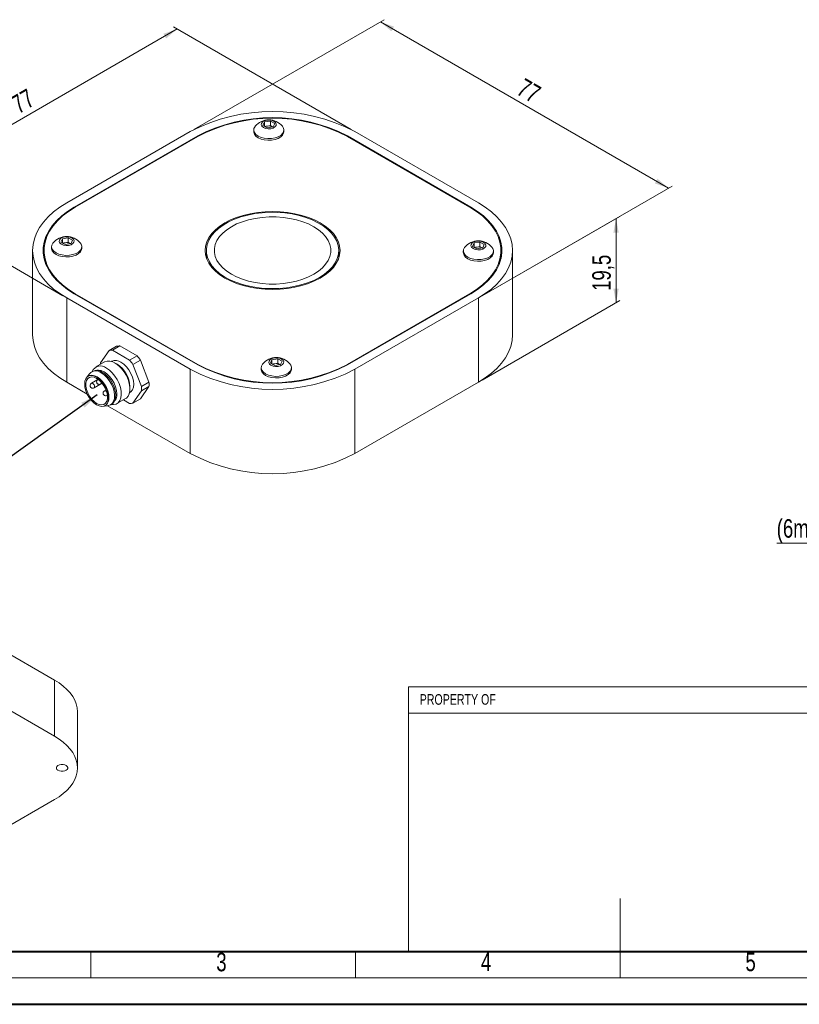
# Model space of a CAD drawing. Header units: millimetres. Extents: x 0 to 420, y 0 to 297.
# Tile 2 of 4: x 97 to 244, y 0 to 186. Entities that reach past the tile are written whole.
import ezdxf

# ---------------------------------------------------------------- set-up
doc = ezdxf.new("R2010")
doc.units = ezdxf.units.MM
doc.styles.add('SLDTEXTSTYLE0', font='TXT', dxfattribs={"width": 0.75})
doc.dimstyles.new('SLDDIMSTYLE0', dxfattribs={"dimtxt": 3.5, "dimasz": 3.302, "dimexe": 0, "dimexo": 0.0625, "dimgap": 0.875, "dimtad": 1, "dimdec": 1, "dimrnd": 1e-09, "dimzin": 12, "dimdsep": 46, "dimtxsty": 'SLDTEXTSTYLE0', "dimsah": 1, "dimcen": 0.09, "dimadec": 0, "dimazin": 3, "dimtfac": 1, "dimtdec": 1, "dimtofl": 0, "dimtmove": 0, "dimatfit": 3, "dimfxl": 1, "dimfrac": 2, "dimtolj": 1, "dimtzin": 12, "dimarcsym": 0})
doc.dimstyles.new('SLDDIMSTYLE1', dxfattribs={"dimtxt": 3.5, "dimasz": 3.302, "dimexe": 0, "dimexo": 0.0625, "dimgap": 0.875, "dimtad": 1, "dimrnd": 1e-09, "dimzin": 12, "dimdsep": 46, "dimtxsty": 'SLDTEXTSTYLE0', "dimsah": 1, "dimcen": 0.09, "dimadec": 0, "dimazin": 3, "dimtfac": 1, "dimtofl": 0, "dimtmove": 0, "dimatfit": 3, "dimfxl": 1, "dimfrac": 2, "dimtolj": 1, "dimtzin": 12, "dimarcsym": 0})
doc.dimstyles.new('SLDDIMSTYLE3', dxfattribs={"dimtxt": 0.18, "dimasz": 3.302, "dimexe": 0, "dimexo": 0.0625, "dimgap": 0, "dimtad": 0, "dimtih": 1, "dimtoh": 1, "dimdec": 0, "dimrnd": 1e-09, "dimzin": 0, "dimdsep": 46, "dimtxsty": 'Standard', "dimsah": 1, "dimcen": 0.09, "dimadec": 0, "dimazin": 0, "dimtfac": 3.302, "dimtdec": 0, "dimtofl": 0, "dimtmove": 0, "dimatfit": 3, "dimfxl": 1, "dimfrac": 2, "dimtolj": 1, "dimtzin": 0, "dimarcsym": 0})
doc.dimstyles.new('SLDDIMSTYLE4', dxfattribs={"dimtxt": 3.5, "dimasz": 3.302, "dimexe": 0, "dimexo": 0.0625, "dimgap": 0.875, "dimtad": 0, "dimtih": 1, "dimtoh": 1, "dimdec": 6, "dimrnd": 1e-09, "dimzin": 12, "dimdsep": 46, "dimtxsty": 'SLDTEXTSTYLE0', "dimblk1": 'NONE', "dimsah": 1, "dimcen": 0, "dimadec": 0, "dimazin": 3, "dimtfac": 1, "dimtmove": 0, "dimatfit": 3, "dimldrblk": 'NONE', "dimfxl": 1, "dimfrac": 2, "dimtolj": 1, "dimtzin": 12, "dimarcsym": 0})

# ---------------------------------------------------------------- blocks, each defined once
blk = doc.blocks.new('_D_3')
at = {"color": 7, "linetype": 'Continuous', "lineweight": 0}
for p, q in [((126.38, 184.47), (71.94, 153.04)), ((159.26, 165.49), (125.68, 184.88)), ((104.81, 134.06), (71.23, 153.45))]:
    blk.add_line(p, q, dxfattribs=at)
for points in [[(126.38, 184.47), (123.8, 183.56), (124.3, 182.68)], [(71.94, 153.04), (74.53, 153.95), (74.02, 154.83)]]:
    blk.add_solid(points, dxfattribs=at)
at = {"color": 7, "linetype": 'Continuous', "lineweight": 0, "insert": (94.67, 171.37), "char_height": 3.5, "attachment_point": 1, "rotation": 29.9973, "style": 'SLDTEXTSTYLE0'}
blk.add_mtext('77', dxfattribs=at)
blk = doc.blocks.new('_D_4')
at = {"color": 7, "linetype": 'Continuous', "lineweight": 0}
for p, q in [((129.56, 165.49), (165.48, 186.23)), ((164.78, 185.82), (219.22, 154.39)), ((184.01, 134.06), (219.93, 154.8))]:
    blk.add_line(p, q, dxfattribs=at)
for points in [[(164.78, 185.82), (166.86, 184.03), (167.36, 184.91)], [(219.22, 154.39), (217.14, 156.18), (216.63, 155.3)]]:
    blk.add_solid(points, dxfattribs=at)
at = {"color": 7, "linetype": 'Continuous', "lineweight": 0, "insert": (192.02, 175.3), "char_height": 3.5, "attachment_point": 1, "rotation": 330.0027, "style": 'SLDTEXTSTYLE0'}
blk.add_mtext('77', dxfattribs=at)
blk = doc.blocks.new('_D_5')
at = {"color": 7, "linetype": 'Continuous', "lineweight": 0}
for p, q in [((184.01, 134.06), (210.02, 149.07)), ((209.31, 132.74), (209.31, 148.67)), ((184.01, 118.14), (210.02, 133.15))]:
    blk.add_line(p, q, dxfattribs=at)
for points in [[(209.31, 148.67), (208.8, 145.97), (209.82, 145.97)], [(209.31, 132.74), (209.82, 135.44), (208.8, 135.44)]]:
    blk.add_solid(points, dxfattribs=at)
at = {"color": 7, "linetype": 'Continuous', "lineweight": 0, "insert": (204.8, 134.99), "char_height": 3.5, "attachment_point": 1, "rotation": 90, "style": 'SLDTEXTSTYLE0'}
blk.add_mtext('19,5', dxfattribs=at)
blk = doc.blocks.new('_D_10')
at = {"color": 7, "linetype": 'Continuous', "lineweight": 0}
for p, q in [((293.1, 110.69), (290.76, 108.36)), ((290.76, 108.36), (269.77, 87.36)), ((269.77, 87.36), (239.66, 87.36))]:
    blk.add_line(p, q, dxfattribs=at)
blk.add_solid([(290.76, 108.36), (288.07, 106.38), (288.79, 105.66)], dxfattribs=at)
at = {"color": 7, "linetype": 'Continuous', "lineweight": 0, "char_height": 3.5, "attachment_point": 1, "style": 'SLDTEXTSTYLE0'}
for s, insert in [('M4 (4x)', (245.7, 97.43)), ('(6mm deep)', (239.66, 91.87))]:
    blk.add_mtext(s, dxfattribs=dict(at, insert=insert))
blk = doc.blocks.new('_NONE')

msp = doc.modelspace()

# ---------------------------------------------------------------- linework, layer by layer
at = {"color": 7, "linetype": 'Continuous', "lineweight": 15}
for p, q in [((142.5897495, 166.258665), (142.8886095, 166.9025466)), ((143.4062459, 165.7873117), (142.5897495, 166.258665)), ((142.8886095, 166.9025466), (144.0039659, 167.0750748)), ((142.8886095, 166.086138), (142.8886095, 166.9025466)), ((142.9334155, 166.0602758), (143.4462874, 166.1396081)), ((144.5216023, 165.9598399), (143.4062459, 165.7873117)), ((143.4462874, 166.1396081), (144.0039659, 166.225872)), ((144.0039659, 167.0750748), (144.8204623, 166.6037215)), ((144.0039659, 166.225872), (144.0039659, 167.0750748)), ((144.0039659, 166.225872), (144.4122141, 165.9901953)), ((144.4723715, 165.9522251), (144.4122141, 165.9901953)), ((144.4122141, 165.9901953), (144.4768015, 165.9529098)), ((144.8204623, 166.6037215), (144.5216023, 165.9598399)), ((128.8558644, 165.0839013), (105.5213407, 151.6131675)), ((130.270078, 164.2674931), (106.9355543, 150.7967594)), ((130.2700791, 164.1654428), (107.1123312, 150.7967595)), ((140.8551051, 165.3941861), (140.8551051, 165.0839005)), ((146.5551067, 165.0839013), (146.5551067, 165.3941869)), ((181.7120954, 150.7967578), (158.5543474, 164.1654411)), ((181.888875, 150.7967608), (158.5543514, 164.2674946)), ((183.3030862, 151.6131675), (159.9685626, 165.0839013)), ((102.6713405, 143.3511681), (102.6713405, 143.0408825)), ((104.4059856, 144.2156473), (104.7048443, 144.8595281)), ((105.222482, 143.744294), (104.4059856, 144.2156473)), ((104.7048443, 144.8595281), (105.8201994, 145.0320556)), ((104.7048443, 144.0431195), (104.7048443, 144.8595281)), ((104.7496471, 144.0172554), (105.2625215, 144.0965892)), ((106.3378371, 143.9168215), (105.222482, 143.744294)), ((105.2625215, 144.0965892), (105.8201994, 144.1828528)), ((105.8201994, 145.0320556), (106.6366958, 144.5607022)), ((105.8201994, 144.1828528), (105.8201994, 145.0320556)), ((105.8201994, 144.1828528), (106.2284476, 143.9471761)), ((106.2886037, 143.9092051), (106.2284476, 143.9471761)), ((106.2284476, 143.9471761), (106.293035, 143.9098906)), ((106.6366958, 144.5607022), (106.3378371, 143.9168215)), ((108.3713409, 143.0408825), (108.3713409, 143.3511681)), ((182.1877278, 143.3992387), (182.4865911, 144.0431184)), ((183.0042282, 142.9278831), (182.1877278, 143.3992387)), ((182.4865911, 144.0431184), (183.6019442, 144.2156485)), ((182.4865911, 143.2267098), (182.4865911, 144.0431184)), ((182.5313932, 143.2008498), (183.0442677, 143.2801806)), ((183.0442677, 143.2801806), (183.6019442, 143.3664457)), ((183.6019442, 144.2156485), (184.4184446, 143.7442929)), ((183.6019442, 143.3664457), (183.6019442, 144.2156485)), ((183.6019442, 143.3664457), (184.0101944, 143.1307678)), ((184.4184446, 143.7442929), (184.1195813, 143.1004132)), ((99.0776901, 142.6326783), (99.0776901, 126.7101322)), ((101.2544669, 141.7147533), (101.1905449, 141.4078665)), ((101.2544662, 142.6326783), (101.2544662, 141.1009798)), ((131.8399811, 141.4078671), (131.9122129, 141.6334719)), ((131.9122142, 142.6326783), (131.9122142, 141.1822612)), ((156.9122153, 141.1822612), (156.9122153, 142.6326783)), ((156.9122153, 141.6334727), (156.9844471, 141.4078663)), ((180.4530847, 142.534759), (180.4530847, 142.2244735)), ((184.1195813, 143.1004132), (183.0042282, 142.9278831)), ((184.0703538, 143.0927965), (184.0101944, 143.1307678)), ((184.0101944, 143.1307678), (184.0747792, 143.0934839)), ((186.1530877, 142.2244735), (186.1530877, 142.534759)), ((187.5699594, 141.1009798), (187.5699594, 142.6326783)), ((187.6338804, 141.4078678), (187.5699647, 141.714753)), ((189.7467388, 126.7101322), (189.7467388, 142.6326783)), ((106.9355543, 134.4685973), (130.270078, 120.9978635)), ((107.1123312, 134.4685972), (130.2700791, 121.0999139)), ((158.5543474, 121.0999156), (181.7120954, 134.4685989)), ((158.5543514, 120.9978621), (181.888875, 134.4685959)), ((105.5213407, 133.6521892), (128.8558644, 120.1814554)), ((105.5213407, 133.6521892), (105.5213407, 117.729643)), ((159.9685626, 120.1814554), (183.3030862, 133.6521892)), ((183.3030862, 133.6521892), (183.3030862, 117.729643)), ((111.9024343, 121.4078571), (113.5226198, 123.71309)), ((113.5226198, 123.71309), (114.9368334, 124.5294982)), ((115.5684171, 124.5859716), (114.1542035, 123.7695635)), ((114.1542035, 123.7695635), (117.3945743, 121.8989372)), ((115.5684171, 124.5859716), (118.808788, 122.7153453)), ((112.6431818, 121.5626145), (111.016836, 120.6237451)), ((114.0745275, 121.6961121), (113.9968077, 121.6512454)), ((115.067672, 121.1193559), (114.6434791, 121.3643169)), ((117.3945743, 121.8989372), (118.808788, 122.7153453)), ((119.4403717, 121.9296609), (118.026158, 121.1132527)), ((118.026158, 121.1132527), (119.6463435, 116.9373935)), ((119.4403717, 121.9296609), (121.0605571, 117.7538017)), ((144.0039639, 121.356221), (144.3028259, 122.0000999)), ((144.8204643, 120.8848654), (144.0039639, 121.356221)), ((144.3028259, 122.0000999), (145.4181777, 122.1726293)), ((144.3028259, 121.1836913), (144.3028259, 122.0000999)), ((144.3476247, 121.1578295), (144.8605018, 121.2371618)), ((145.9358161, 121.0573948), (144.8204643, 120.8848654)), ((144.8605018, 121.2371618), (145.4181777, 121.3234264)), ((145.4181777, 122.1726293), (146.2346781, 121.7012737)), ((145.4181777, 121.3234264), (145.4181777, 122.1726293)), ((145.4181777, 121.3234264), (145.8264279, 121.0877486)), ((145.8865859, 121.0497765), (145.8264279, 121.0877486)), ((145.8264279, 121.0877486), (145.8910127, 121.0504646)), ((146.2346781, 121.7012737), (145.9358161, 121.0573948)), ((109.8244868, 119.3337627), (109.4135054, 118.7524295)), ((110.4390001, 119.8283029), (110.2268681, 119.7058417)), ((128.8558644, 120.1814554), (128.8558644, 104.2589092)), ((142.2693202, 120.491741), (142.2693202, 120.1814554)), ((147.9693219, 120.1814546), (147.9693219, 120.4917402)), ((159.9685626, 120.1814554), (159.9685626, 104.2589092)), ((105.5213407, 117.729643), (109.4126249, 115.4832525)), ((109.6490351, 118.9103975), (109.5783239, 118.8695767)), ((111.4204988, 118.2441492), (110.1857522, 117.5313452)), ((110.6857139, 116.6652948), (112.2120212, 117.5464133)), ((111.4705149, 118.2732521), (111.4231916, 118.2459329)), ((111.9231506, 117.3798841), (112.2118941, 117.5465721)), ((119.6463435, 116.9373935), (121.0605571, 117.7538017)), ((159.9685626, 104.2589092), (183.3030862, 117.729643)), ((112.9492977, 116.2692749), (112.6606283, 116.1026296)), ((117.3965305, 115.762114), (117.4742503, 115.8069806)), ((117.4714457, 116.4656035), (117.4714464, 116.9554479)), ((119.6463435, 116.0952356), (118.026158, 113.7900027)), ((121.0605571, 116.9116438), (119.4403717, 114.6064109)), ((121.0605571, 116.9116438), (119.6463435, 116.0952356)), ((113.1605874, 115.2365808), (113.2078854, 115.2638853)), ((113.8265777, 113.4702887), (114.0387097, 113.5927499)), ((115.0165087, 113.6953559), (116.6428545, 114.6342254)), ((117.3945743, 113.7335293), (116.2386048, 114.4008563)), ((118.026158, 113.7900027), (119.4403717, 114.6064109)), ((112.5941937, 113.2427165), (113.3031402, 113.3079047)), ((112.7780652, 113.326863), (112.8487764, 113.3676837)), ((113.197649, 113.2982046), (128.8558644, 104.2589092)), ((87.6834083, 70.4500941), (103.2397574, 61.4696049)), ((103.2397574, 61.4696049), (103.2397574, 50.8545742)), ((87.6834083, 59.8350633), (103.2397574, 50.8545742)), ((170.0788436, 60.2147802), (170.0788436, 10.2147802)), ((107.5355258, 44.8675814), (107.5355258, 55.4826121)), ((103.2397574, 38.8805886), (87.6834083, 29.9000994))]:
    msp.add_line(p, q, dxfattribs=at)
at = {"color": 1, "linetype": 'Continuous', "lineweight": 15}
for p, q in [((130.270078, 164.1654421), (130.270078, 164.2674931)), ((158.5543514, 164.1654435), (158.5543514, 164.2674946)), ((106.9355543, 150.6934155), (106.9355543, 150.7967594)), ((181.888875, 150.6934169), (181.888875, 150.7967608)), ((107.1123312, 134.3665461), (107.1123312, 134.4685972)), ((181.7120954, 134.3665478), (181.7120954, 134.4685989)), ((130.2700791, 120.9978628), (130.2700791, 121.0999139)), ((158.5543474, 120.9978645), (158.5543474, 121.0999156)), ((111.4232469, 118.2459679), (111.4797869, 118.2663323)), ((113.2065301, 115.2753641), (113.1605294, 115.2365481))]:
    msp.add_line(p, q, dxfattribs=at)
at = {"color": 7, "linetype": 'Continuous', "lineweight": 0}
for p, q in [((250.0788436, 60.2147802), (170.0788436, 60.2147802)), ((290.0788436, 55.2147802), (170.0788436, 55.2147802)), ((210.0788436, 5.2147802), (210.0788436, 20.2147802)), ((110.0788436, 10.2147802), (110.0788436, 5.2147802)), ((160.0788436, 10.2147802), (160.0788436, 5.2147802)), ((210.0788436, 10.2147802), (210.0788436, 5.2147802)), ((15.0788436, 5.2147802), (415.0788436, 5.2147802))]:
    msp.add_line(p, q, dxfattribs=at)
at = {"color": 7, "linetype": 'Continuous', "lineweight": 40}
for p, q in [((20.0788436, 10.2147802), (410.0788436, 10.2147802)), ((0.0788436, 0.2147802), (420.0788436, 0.2147802))]:
    msp.add_line(p, q, dxfattribs=at)
at = {"color": 7, "linetype": 'Continuous', "lineweight": 15, "flags": 128}
for points in [[(141.1422482, 166.1138887), (141.1061949, 166.0694283), (140.9017912, 165.6907561), (140.8603043, 165.2948467), (140.9841521, 164.9047139), (141.2661303, 164.5430266), (141.6898543, 164.2308065), (142.2306939, 163.9861959), (142.8572226, 163.8234133), (143.5330256, 163.7519175), (144.2188352, 163.7758674), (144.8747857, 163.8938671), (145.4627533, 164.0990565), (145.94858, 164.3795183), (146.3040222, 164.7189478), (146.5084258, 165.09762), (146.5499075, 165.4935264), (146.4260597, 165.8836591), (146.2679695, 166.1138883)], [(144.7127317, 167.0128832), (144.3073376, 167.1767542), (143.8293034, 167.2506984), (143.336288, 167.2257972), (142.8877593, 167.1050565), (142.537814, 166.9030374), (142.3286623, 166.6441073), (142.2855276, 166.3594955), (142.4136165, 166.0835323), (142.6974801, 165.8495033), (143.1028742, 165.6856323), (143.5809084, 165.6116881), (144.0739238, 165.6365893), (144.5224525, 165.75733), (144.8723978, 165.9593491), (145.0815495, 166.2182792), (145.1246842, 166.502891), (144.9965953, 166.7788542), (144.7127317, 167.0128832)], [(140.8551051, 165.0839005), (140.8603043, 164.9845611), (140.9841521, 164.5944283), (141.2661303, 164.232741), (141.6898543, 163.920521), (142.2306939, 163.6759103), (142.8572226, 163.5131277), (143.5330256, 163.4416319), (144.2188352, 163.4655818), (144.8747857, 163.5835815), (145.4627533, 163.7887709), (145.94858, 164.0692327), (146.3040222, 164.4086622), (146.5084258, 164.7873344), (146.5551067, 165.0839013)], [(105.5213407, 151.6131675), (104.2247127, 150.7962932), (103.0563455, 149.9172884), (102.0251312, 148.9828432), (101.1389188, 148.0000696), (100.4044522, 146.9764468), (99.8273217, 145.9197655), (99.4119196, 144.8380674), (99.1614063, 143.7395849), (99.0776901, 142.6326783), (99.1614063, 141.5257718), (99.4119196, 140.4272893), (99.8273217, 139.3455912), (100.4044522, 138.2889099), (101.1389188, 137.265287), (102.0251312, 136.2825134), (103.0563455, 135.3480682), (104.2247127, 134.4690635), (105.5213407, 133.6521892)], [(106.9355543, 150.7967594), (105.6910104, 150.0086465), (104.5777409, 149.1576048), (103.6052421, 148.250894), (102.7818123, 147.2962508), (102.1144773, 146.30182), (101.6089291, 145.2760854), (101.2694813, 144.2277978), (101.0990303, 143.1659011), (101.0990303, 142.0994556), (101.2694813, 141.0375589), (101.6089291, 139.9892713), (102.1144773, 138.9635367), (102.7818123, 137.9691059), (103.6052421, 137.0144627), (104.5777409, 136.1077519), (105.6910104, 135.2567102), (106.9355543, 134.4685973)], [(107.1123312, 150.7967595), (105.8677873, 150.0086466), (104.7545178, 149.1576049), (103.782019, 148.2508941), (102.9585892, 147.2962509), (102.291254, 146.3018202), (101.7857055, 145.276085), (101.4462584, 144.2277978), (101.275807, 143.1659013), (101.275807, 142.0994554), (101.4462584, 141.0375589), (101.7857055, 139.9892717), (102.291254, 138.9635365), (102.9585892, 137.9691058), (103.782019, 137.0144626), (104.7545178, 136.1077518), (105.8677873, 135.2567101), (107.1123312, 134.4685972)], [(181.7120954, 134.4685989), (182.9566391, 135.2567119), (184.0699086, 136.1077521), (185.0424103, 137.0144628), (185.8658385, 137.9691053), (186.5331733, 138.9635394), (187.0387194, 139.9892706), (187.3781702, 141.0375595), (187.5486226, 142.0994554), (187.5486226, 143.1659013), (187.3781702, 144.2277972), (187.0387194, 145.2760861), (186.5331733, 146.3018173), (185.8658385, 147.2962514), (185.0424103, 148.2508939), (184.0699086, 149.1576046), (182.9566391, 150.0086448), (181.7120954, 150.7967578)], [(181.888875, 134.4685959), (183.1334188, 135.2567089), (184.2466857, 136.1077536), (185.2191847, 137.0144628), (186.0426156, 137.9691068), (186.709953, 138.9635363), (187.2154991, 139.9892736), (187.5549446, 141.0375595), (187.725397, 142.0994554), (187.725397, 143.1659013), (187.5549446, 144.2277972), (187.2154991, 145.2760831), (186.709953, 146.3018204), (186.0426156, 147.2962499), (185.2191847, 148.2508939), (184.2466857, 149.1576031), (183.1334188, 150.0086478), (181.888875, 150.7967608)], [(183.3030862, 133.6521892), (184.5997156, 134.4690627), (185.7680842, 135.3480667), (186.7992964, 136.2825146), (187.6855102, 137.2652881), (188.419977, 138.2889086), (188.9971044, 139.3455916), (189.412509, 140.4272899), (189.6630193, 141.5257733), (189.7467388, 142.6326783), (189.6630193, 143.7395833), (189.412509, 144.8380668), (188.9971044, 145.9197651), (188.419977, 146.9764481), (187.6855102, 148.0000686), (186.7992964, 148.9828421), (185.7680842, 149.91729), (184.5997156, 150.796294), (183.3030862, 151.6131675)], [(135.3966022, 147.83728), (136.4627186, 148.3872843), (137.6288059, 148.8649234), (138.8801946, 149.2641859), (140.2011559, 149.5800552), (141.5750733, 149.8085562), (142.9846655, 149.9468155), (144.4122148, 149.9930966), (145.8397601, 149.9468163), (147.2493575, 149.8085554), (148.623271, 149.5800552), (149.9442323, 149.2641859), (151.1956249, 148.8649226), (152.3617097, 148.3872851), (153.4278247, 147.83728), (154.3805648, 147.2218248), (155.2079496, 146.5486569), (155.8995662, 145.8262448), (156.4467271, 145.0636701), (156.8425466, 144.2705252), (157.0820434, 143.4567843), (157.1622146, 142.6326783), (157.0820434, 141.8085724), (156.8425466, 140.9948314), (156.4467271, 140.2016865), (155.8995662, 139.4391118), (155.2079496, 138.7166998), (154.3805648, 138.0435319), (153.4278247, 137.4280767), (152.3617097, 136.8780716), (151.1956249, 136.4004341), (149.9442323, 136.0011708), (148.623271, 135.6853015), (147.2493575, 135.4568013), (145.8397601, 135.3185404), (144.4122148, 135.2722601), (142.9846655, 135.3185412), (141.5750733, 135.4568005), (140.2011559, 135.6853015), (138.8801946, 136.0011708), (137.6288059, 136.4004333), (136.4627186, 136.8780724), (135.3966022, 137.4280767), (134.4438634, 138.0435326), (133.6164813, 138.716699), (132.9248607, 139.4391118), (132.3776998, 140.2016865), (131.9818843, 140.9948307), (131.7423822, 141.8085732), (131.6622149, 142.6326783), (131.7423822, 143.4567835), (131.9818843, 144.270526), (132.3776998, 145.0636701), (132.9248607, 145.8262448), (133.6164813, 146.5486577), (134.4438634, 147.2218241), (135.3966022, 147.83728)], [(153.2510477, 137.5301279), (154.2009876, 138.1450341), (155.0233121, 138.8184438), (155.7073054, 139.5415797), (156.2440508, 140.3050091), (156.6265519, 141.0987866), (156.8498143, 141.9125595), (156.9109378, 142.735721), (156.8091215, 143.5575383), (156.5456932, 144.3672997), (156.1240877, 145.1544455), (155.5497948, 145.9087173), (154.8303085, 146.6202809), (153.9750094, 147.2798615), (152.9950425, 147.8788568), (151.9031862, 148.4094611), (150.7136704, 148.8647554), (149.4420078, 149.2388073), (148.1047752, 149.5267372), (146.7194031, 149.7247903), (145.3039538, 149.8303893), (143.87688, 149.8421548), (142.4567828, 149.7599325), (141.0621791, 149.5847967), (139.7112488, 149.3190292), (138.4216027, 148.9660949), (137.210052, 148.5305954), (136.0923913, 148.0182057), (135.0831956, 147.4356094), (134.1956172, 146.7903992), (133.4412255, 146.0909843), (132.8298591, 145.3464875), (132.3694864, 144.566612), (132.0661095, 143.7615245), (131.9236821, 142.9417205), (131.9440627, 142.1178883), (132.126984, 141.3007661), (132.4700607, 140.5010086), (132.9688225, 139.7290399), (133.6167684, 138.9949239), (134.4054492, 138.3082326), (135.3245811, 137.6779166), (136.3621851, 137.1121945), (137.5047335, 136.6184393), (138.7373326, 136.2030895), (140.0439126, 135.871558), (141.4074369, 135.6281704), (142.8101354, 135.4760956), (144.2337189, 135.4173184), (145.6596298, 135.4526034), (147.0692825, 135.5814924), (148.4442918, 135.802304), (149.7667335, 136.1121605), (151.0193773, 136.5070215), (152.1858836, 136.9817393), (153.2510477, 137.5301279)], [(152.190388, 138.1424338), (153.0712334, 138.7164124), (153.8258069, 139.3474986), (154.4431134, 140.0264892), (154.9141439, 140.7434846), (155.2320339, 141.4880286), (155.3921445, 142.2492651), (155.3921445, 143.0160916), (155.2320339, 143.7773281), (154.9141439, 144.5218721), (154.4431134, 145.2388675), (153.8258069, 145.9178581), (153.0712334, 146.5489443), (152.190388, 147.1229229), (151.1961228, 147.6314227), (150.1029284, 148.0670302), (148.9267547, 148.4233936), (147.6847477, 148.6953137), (146.3950198, 148.8788277), (145.0763767, 148.9712576), (143.7480502, 148.9712576), (142.4294084, 148.878827), (141.1396806, 148.695313), (139.8976735, 148.4233928), (138.7214986, 148.0670302), (137.6283068, 147.6314242), (136.6340389, 147.1229229), (135.7531961, 146.5489458), (134.99862, 145.9178581), (134.3813149, 145.2388668), (133.9102843, 144.5218714), (133.5923944, 143.7773273), (133.4322824, 143.0160916), (133.4322824, 142.2492651), (133.5923944, 141.4880293), (133.9102843, 140.7434853), (134.3813149, 140.0264899), (134.99862, 139.3474986), (135.7531961, 138.7164109), (136.6340389, 138.1424338), (137.6283068, 137.6339325), (138.7214986, 137.1983265), (139.8976735, 136.8419639), (141.1396806, 136.5700437), (142.4294084, 136.3865297), (143.7480502, 136.2940991), (145.0763767, 136.2940991), (146.3950198, 136.386529), (147.6847477, 136.5700429), (148.9267547, 136.8419631), (150.1029284, 137.1983265), (151.1961228, 137.633934), (152.190388, 138.1424338)], [(106.5289678, 144.9698655), (106.1235718, 145.1337354), (105.6455376, 145.2076795), (105.1525235, 145.1827792), (104.7039941, 145.0620381), (104.3540488, 144.8600189), (104.1448964, 144.6010884), (104.1017631, 144.3164775), (104.2298519, 144.0405142), (104.5137136, 143.8064841), (104.9191097, 143.6426142), (105.3971438, 143.5686701), (105.8901579, 143.5935704), (106.3386873, 143.7143115), (106.6886326, 143.9163307), (106.897785, 144.1752612), (106.9409183, 144.4598721), (106.8128295, 144.7358354), (106.5289678, 144.9698655)], [(102.9584797, 144.0708684), (102.9224264, 144.0264079), (102.7180241, 143.6477365), (102.6765404, 143.251829), (102.8003863, 142.8616951), (103.0823645, 142.5000077), (103.5060865, 142.1877866), (104.046928, 141.9431771), (104.6734567, 141.7803945), (105.3492617, 141.7088998), (106.035068, 141.7328478), (106.6910172, 141.8508468), (107.2789894, 142.0560388), (107.7648135, 142.3364991), (108.120255, 142.6759282), (108.3246573, 143.0545996), (108.366141, 143.4505071), (108.2422951, 143.840641), (108.0842017, 144.0708684)], [(180.7402259, 143.2544628), (180.7041746, 143.2100012), (180.4997729, 142.8313279), (180.4582846, 142.4354192), (180.5821331, 142.0452861), (180.8641113, 141.6835987), (181.2878346, 141.3713791), (181.8286735, 141.1267688), (182.4552023, 140.9639862), (183.1310059, 140.89249), (183.8168141, 140.9164407), (184.4727666, 141.0344393), (185.060731, 141.2396305), (185.5465577, 141.5200923), (185.9020031, 141.85952), (186.1064048, 142.2381933), (186.1478878, 142.6340989), (186.0240393, 143.024232), (185.8659518, 143.2544597)], [(184.310712, 144.1534558), (183.9053173, 144.3173271), (183.4272824, 144.3912717), (182.9342697, 144.366369), (182.4857376, 144.2456302), (182.1357924, 144.0436111), (181.9266439, 143.784679), (181.8835066, 143.5000688), (182.0115961, 143.2241052), (182.2954604, 142.9900758), (182.7008552, 142.8262044), (183.17889, 142.7522599), (183.6719027, 142.7771626), (184.1204348, 142.8979014), (184.4703801, 143.0999205), (184.6795285, 143.3588525), (184.7226658, 143.6434627), (184.5945763, 143.9194264), (184.310712, 144.1534558)], [(102.6713405, 143.0408825), (102.6765404, 142.9415434), (102.8003863, 142.5514095), (103.0823645, 142.1897222), (103.5060865, 141.877501), (104.046928, 141.6328915), (104.6734567, 141.4701089), (105.3492617, 141.3986142), (106.035068, 141.4225622), (106.6910172, 141.5405612), (107.2789894, 141.7457532), (107.7648135, 142.0262135), (108.120255, 142.3656426), (108.3246573, 142.744314), (108.3713409, 143.0408825)], [(180.4530847, 142.2244735), (180.4582846, 142.1251336), (180.5821331, 141.7350005), (180.8641113, 141.3733131), (181.2878346, 141.0610935), (181.8286735, 140.8164832), (182.4552023, 140.6537007), (183.1310059, 140.5822044), (183.8168141, 140.6061551), (184.4727666, 140.7241537), (185.060731, 140.9293449), (185.5465577, 141.2098067), (185.9020031, 141.5492344), (186.1064048, 141.9279077), (186.1530877, 142.2244735)], [(99.0776901, 126.7101322), (99.1614063, 125.6032257), (99.4119196, 124.5047431), (99.8273217, 123.423045), (100.4044522, 122.3663637), (101.1389188, 121.3427409), (102.0251312, 120.3599673), (103.0563455, 119.4255221), (104.2247127, 118.5465174), (105.5213407, 117.729643)], [(183.3030862, 117.729643), (184.5997156, 118.5465166), (185.7680842, 119.4255205), (186.7992964, 120.3599684), (187.6855102, 121.3427419), (188.419977, 122.3663624), (188.9971044, 123.4230455), (189.412509, 124.5047437), (189.6630193, 125.6032272), (189.7467388, 126.7101322)], [(112.6431818, 121.5626145), (112.6943244, 121.5906682), (113.1468814, 121.7339317), (113.660691, 121.7283571), (114.2147166, 121.574172), (114.7862753, 121.2776907), (115.3519703, 120.8510488), (115.8886419, 120.3117127), (116.3743159, 119.6817658), (116.7891093, 118.9869971), (117.1160451, 118.2558473), (117.3417309, 117.5182552), (117.4569341, 116.8044134), (117.4569341, 116.1435491), (117.3417309, 115.5627173), (117.1160451, 115.0856965), (116.7891093, 114.7320194), (116.6428545, 114.6342254)], [(115.7743889, 121.527785), (116.3093667, 121.1493429), (116.8175155, 120.6506669), (117.27336, 120.05676), (117.6540382, 119.3974044), (117.9404656, 118.7056618), (118.1182752, 118.0162207), (118.1785531, 117.3636519), (118.1182752, 116.7806784), (117.9404656, 116.2965321), (117.6540382, 115.9354914), (117.4742503, 115.8069806)], [(142.5564574, 121.2114424), (142.5204061, 121.1669808), (142.3160057, 120.7883083), (142.2745207, 120.3924015), (142.3983672, 120.0022672), (142.6803454, 119.6405799), (143.1040668, 119.3283591), (143.6449077, 119.08375), (144.2714364, 118.9209674), (144.947242, 118.8494723), (145.633047, 118.8734211), (146.2889981, 118.9914189), (146.8769671, 119.1966128), (147.3627912, 119.4770731), (147.718236, 119.8165004), (147.9226363, 120.1951729), (147.9641213, 120.5910797), (147.8402748, 120.981214), (147.6821839, 121.2114398)], [(146.1269481, 122.1104381), (145.7215514, 122.2743083), (145.2435166, 122.3482528), (144.7505051, 122.323351), (144.3019724, 122.2026117), (143.9520272, 122.0005926), (143.742878, 121.7416602), (143.6997421, 121.4570508), (143.8278316, 121.1810871), (144.1116939, 120.9470566), (144.5170906, 120.7831864), (144.9951254, 120.7092419), (145.4881369, 120.7341437), (145.9366696, 120.8548829), (146.2866149, 121.0569021), (146.495764, 121.3158345), (146.5389, 121.6004439), (146.4108104, 121.8764075), (146.1269481, 122.1104381)], [(109.6490351, 118.9103975), (109.8381085, 118.9963483), (110.2671397, 119.0599716), (110.7453985, 118.9771283), (111.2489058, 118.7519713), (111.7524131, 118.3957911), (112.2306718, 117.9264486), (112.659703, 117.3674764), (113.0179881, 116.7469069), (113.2875646, 116.0958558), (113.4549166, 115.4469693), (113.5116489, 114.8327868)], [(111.2408775, 119.9908741), (111.5492818, 120.0181169), (112.0574331, 119.9300954), (112.5924084, 119.6908667), (113.1273862, 119.3124246), (113.635535, 118.8137486), (114.0913795, 118.2198417), (114.4720577, 117.5604861), (114.758485, 116.8687435), (114.9362947, 116.1793025), (114.9965726, 115.5267336)], [(112.0267229, 119.5276121), (112.5739497, 119.1429795), (113.0955854, 118.6388841), (113.5672455, 118.0388927), (113.9668714, 117.3710636), (114.2757788, 116.6666211), (114.479522, 115.9585062), (114.568573, 115.2798304), (114.5387725, 114.6623241), (114.3915114, 114.1348631), (114.1336755, 113.7221114), (113.7773212, 113.4433683), (113.3391099, 113.3116682), (113.3031402, 113.3079047)], [(112.2388549, 119.6500733), (112.7860817, 119.2654407), (113.3077174, 118.7613453), (113.7793775, 118.1613539), (114.1790034, 117.4935248), (114.4879108, 116.7890822), (114.691654, 116.0809674), (114.780705, 115.4022916), (114.7509045, 114.7847853), (114.6036435, 114.2573243), (114.3458075, 113.8445726), (114.0387097, 113.5927499)], [(113.0166724, 120.4257135), (113.5860315, 120.0301711), (114.1320782, 119.5171069), (114.632464, 118.9075211), (115.0666951, 118.2263765), (115.4170012, 117.5015529), (115.6690368, 116.762729), (115.8124836, 116.0401514), (115.8414701, 115.3634015), (115.7548082, 114.7601866), (115.5560463, 114.2552023), (115.253324, 113.8691211), (114.8590323, 113.6177511), (114.3893136, 113.5113829), (113.9446748, 113.5384665)], [(142.2693202, 120.1814554), (142.2745207, 120.0821159), (142.3983672, 119.6919816), (142.6803454, 119.3302943), (143.1040668, 119.0180735), (143.6449077, 118.7734644), (144.2714364, 118.6106818), (144.947242, 118.5391867), (145.633047, 118.5631355), (146.2889981, 118.6811333), (146.8769671, 118.8863273), (147.3627912, 119.1667875), (147.718236, 119.5062148), (147.9226363, 119.8848873), (147.9693219, 120.1814546)], [(111.1781946, 118.7111506), (111.6817019, 118.3549704), (112.1599606, 117.8856279), (112.5889918, 117.3266557), (112.9472769, 116.7060862), (113.2168534, 116.0550351), (113.3842054, 115.4061486), (113.4409377, 114.7919661), (113.3842054, 114.2432852), (113.2168534, 113.7876192), (112.9472769, 113.4478153), (112.5889918, 113.2409129), (112.1599606, 113.1772892), (111.6817019, 113.2601325), (111.1781946, 113.4852895), (110.6746872, 113.8414697), (110.1964285, 114.3108122), (109.7673973, 114.8697848), (109.4091122, 115.4903543), (109.1395357, 116.1414046), (108.9721837, 116.7902911), (108.9154541, 117.4044721), (108.9721837, 117.9531545), (109.1395357, 118.4088205), (109.4091122, 118.7486252), (109.7673973, 118.9555276), (110.1964285, 119.0191509), (110.6746872, 118.9363076), (111.1781946, 118.7111506)], [(111.1781946, 118.466188), (111.6689367, 118.1140804), (112.1311611, 117.6448163), (112.5379994, 117.0856709), (112.8658123, 116.4691381), (113.0955469, 115.8310492), (113.2138531, 115.208486), (113.2138531, 114.6376324), (113.0955469, 114.1516627), (112.8658123, 113.7788196), (112.5379994, 113.5407716), (112.1311611, 113.4513524), (111.6689367, 113.5157609), (111.1781946, 113.7302517), (110.6874525, 114.0823597), (110.225228, 114.5516242), (109.8183897, 115.1107688), (109.4905768, 115.7273016), (109.2608422, 116.3653906), (109.142536, 116.9879537), (109.142536, 117.5588073), (109.2608422, 118.044777), (109.4905768, 118.4176201), (109.8183897, 118.6556681), (110.225228, 118.7450881), (110.6874525, 118.6806792), (111.1781946, 118.466188)], [(103.2397574, 61.4696049), (104.104177, 60.9250226), (104.8830894, 60.3390199), (105.5705642, 59.7160547), (106.1613734, 59.0608723), (106.651018, 58.3784587), (107.0357695, 57.6740033), (107.3127059, 56.9528711), (107.4797128, 56.2205488), (107.5355258, 55.4826121)], [(103.2397574, 50.8545742), (104.104177, 50.3099918), (104.8830894, 49.7239892), (105.5705642, 49.1010239), (106.1613734, 48.4458415), (106.651018, 47.7634279), (107.0357695, 47.0589725), (107.3127059, 46.3378404), (107.4797128, 45.605518), (107.5355258, 44.8675814), (107.4797128, 44.1296447), (107.3127059, 43.3973224), (107.0357695, 42.6761902), (106.651018, 41.9717349), (106.1613734, 41.2893212), (105.5705642, 40.6341388), (104.8830894, 40.0111736), (104.104177, 39.425171), (103.2397574, 38.8805886)], [(103.8761538, 44.4185554), (104.1545793, 44.3017774), (104.4818918, 44.2403826), (104.8260489, 44.2403826), (105.1533613, 44.3017774), (105.4317904, 44.4185574), (105.6340777, 44.5792891), (105.7404283, 44.7682425), (105.7404283, 44.9669202), (105.6340777, 45.1558737), (105.4317904, 45.3166053), (105.1533613, 45.4333853), (104.8260489, 45.4947802), (104.4818918, 45.4947802), (104.1545793, 45.4333853), (103.8761538, 45.3166074), (103.6738629, 45.1558737), (103.5675124, 44.9669202), (103.5675124, 44.7682425), (103.6738629, 44.5792891), (103.8761538, 44.4185554)]]:
    msp.add_lwpolyline(points, dxfattribs=at)
at = {"color": 1, "linetype": 'Continuous', "lineweight": 15, "flags": 128}
for points in [[(110.1858101, 117.5313779), (110.3004338, 117.5536193), (110.435733, 117.5065905), (110.5710323, 117.397406), (110.6857323, 117.2426892), (110.7623738, 117.065993), (110.7892871, 116.8942176)], [(111.9937308, 117.8000647), (111.9998105, 117.7805822), (112.0267239, 117.6088068)], [(112.6606836, 116.1026638), (112.7753072, 116.1249052), (112.9106065, 116.0778764), (113.0459058, 115.968692), (113.0596799, 115.9537517)]]:
    msp.add_lwpolyline(points, dxfattribs=at)
at = {"color": 7, "linetype": 'Continuous', "lineweight": 15}
for centre, radius, start, end in [((144.4122135, 135.2090877), 33.6824062, 62.49320185, 117.50679815), ((144.4122161, 137.0473244), 30.6747071, 62.54603987, 117.453965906), ((144.4122116, 136.9453001), 30.6746814, 62.546013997, 117.453979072), ((143.705107, 163.9543181), 3.3514168, 40.118819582, 139.881180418), ((143.6316686, 164.8307147), 1.3219561, 98.061301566, 117.220872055), ((143.7068041, 164.626824), 1.535052, 62.642899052, 99.771074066), ((105.5213408, 141.9112991), 3.3514168, 40.118819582, 139.881180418), ((105.4478988, 142.7877099), 1.3219417, 98.061215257, 117.221127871), ((105.5230376, 142.5838076), 1.5350495, 62.642851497, 99.771065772), ((183.3030867, 141.094891), 3.3514168, 40.118819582, 139.881180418), ((183.2296073, 141.9714372), 1.3218018, 98.060425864, 117.222186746), ((183.3047835, 141.7673904), 1.5350579, 62.642973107, 99.771000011), ((114.0341514, 121.5522261), 2.220585, 86.900892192, 103.31820558), ((115.448365, 122.3686342), 2.220585, 86.900892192, 103.31820558), ((116.6089162, 121.0077588), 4.7234575, 175.140964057, 178.565015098), ((114.7829214, 120.182631), 1.6710616, 53.607328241, 115.082226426), ((112.2876201, 116.7386525), 5.1883577, 2.394799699, 57.60521857), ((110.801259, 115.9521103), 8.8789953, 35.54030491, 42.048813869), ((112.2154726, 116.7685184), 8.8789953, 35.54030491, 42.048813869), ((144.4122161, 148.2180321), 30.674707, 242.546033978, 297.453960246), ((144.4122116, 148.320056), 30.6746809, 242.546020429, 297.453986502), ((145.1193205, 119.051872), 3.3514168, 40.118819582, 139.881180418), ((145.0458374, 119.9284324), 1.3217873, 98.060339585, 117.22244253), ((145.121017, 119.7243739), 1.5350554, 62.64292555, 99.770991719), ((111.0274037, 118.2741967), 1.603025, 51.435451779, 138.625412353), ((111.920875, 119.115732), 1.707871, 50.087575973, 157.328801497), ((111.1877997, 118.2130217), 1.7804029, 53.818375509, 114.871132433), ((144.4122135, 150.056269), 33.6824062, 242.49320185, 297.50679815), ((115.8973698, 117.3327227), 5.1803292, 355.33761423, 4.66238577), ((113.074839, 115.4061112), 1.9255155, 321.439486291, 3.591600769), ((114.4831562, 116.5163146), 5.1803292, 355.33761423, 4.66238577), ((111.9484079, 114.657554), 1.5730318, 304.916207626, 6.395916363), ((117.514636, 115.9507598), 2.2204788, 266.900496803, 283.318600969), ((144.4122135, 134.1337228), 33.6824062, 242.49320185, 297.50679815)]:
    msp.add_arc(centre, radius, start, end, dxfattribs=at)
at = {"color": 1, "linetype": 'Continuous', "lineweight": 15}
for centre, start, end in [((111.7941081, 117.5761639), 303.306379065, 7.988128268), ((110.5566714, 116.8615747), 303.306379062, 7.988128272)]:
    msp.add_arc(centre, 0.234895, start, end, dxfattribs=at)
at = {"color": 7, "linetype": 'Continuous', "lineweight": 15}
for points, knots in [([(110.0027091, 117.3482991), (109.9765713, 117.2891283), (109.9383617, 117.2026292), (109.9328842, 117.0585898), (109.9576057, 116.9255), (110.0377457, 116.7795582), (110.1726397, 116.6596697), (110.3458226, 116.5955706), (110.5287942, 116.5939686), (110.6341365, 116.6424057), (110.6850728, 116.6658265)], [0, 0, 0, 0, 0.1470494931, 0.2149648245, 0.3288887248, 0.4549067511, 0.5914930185, 0.7354472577, 0.8720805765, 1, 1, 1, 1]), ([(110.1863929, 117.5308133), (110.1849305, 117.5302704), (110.1444095, 117.5152279), (110.0774839, 117.4531213), (110.028078, 117.3838622), (110.0027091, 117.3482991)], [0, 0, 0, 0, 0.0178902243, 0.4957075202, 1, 1, 1, 1]), ([(111.2401458, 118.0628884), (111.214008, 118.0037175), (111.1757984, 117.9172184), (111.1703209, 117.773179), (111.1950425, 117.6400893), (111.2751824, 117.4941473), (111.4100773, 117.3742587), (111.5832601, 117.3101579), (111.7662317, 117.3085586), (111.8715733, 117.3569951), (111.9225096, 117.3804158)], [0, 0, 0, 0, 0.14704945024, 0.21496476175, 0.32888862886, 0.45490661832, 0.59149284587, 0.73544934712, 0.87208061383, 1, 1, 1, 1]), ([(111.4238297, 118.2454033), (111.4223673, 118.2448601), (111.3818486, 118.2298114), (111.3149197, 118.1677132), (111.2655144, 118.0984523), (111.2401458, 118.0628884)], [0, 0, 0, 0, 0.0178912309, 0.495708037, 1, 1, 1, 1]), ([(112.4775826, 115.9195851), (112.4514448, 115.8604142), (112.4132352, 115.7739151), (112.4077577, 115.6298758), (112.432479, 115.4967849), (112.5126213, 115.3508444), (112.6475146, 115.2309546), (112.8206969, 115.1668547), (113.0036684, 115.1652553), (113.10901, 115.2136918), (113.1599463, 115.2371125)], [0, 0, 0, 0, 0.1470494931, 0.2149648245, 0.3288887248, 0.4549087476, 0.5914927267, 0.7354492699, 0.8720805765, 1, 1, 1, 1]), ([(112.6612664, 116.1020992), (112.659804, 116.1015563), (112.619283, 116.0865139), (112.5523574, 116.0244073), (112.5029515, 115.9551482), (112.4775826, 115.9195851)], [0, 0, 0, 0, 0.0178902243, 0.4957075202, 1, 1, 1, 1])]:
    msp.add_open_spline(points, degree=3, knots=knots, dxfattribs=at)

# ---------------------------------------------------------------- texts
at = {"color": 7, "linetype": 'Continuous', "lineweight": 0, "attachment_point": 1, "style": 'SLDTEXTSTYLE0'}
for s, insert, char_height in [('PROPERTY OF', (172.2104994, 58.8111872), 2), ('3', (133.7787056, 9.9510615), 3.5), ('4', (183.7783843, 9.9864784), 3.5), ('5', (233.7507747, 9.9775121), 3.5)]:
    msp.add_mtext(s, dxfattribs=dict(at, insert=insert, char_height=char_height))

# ---------------------------------------------------------------- dimensions: what is measured, and where the dimension line sits
at = {"color": 7, "linetype": 'Continuous', "lineweight": 0}
for base, p1, p2, angle, dimstyle, picture, middle in [((219.2228456, 154.3882242), (128.8558646, 165.0839011), (183.3030867, 133.6521888), 330.002688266, 'SLDDIMSTYLE1', '_D_4', (191.9992345, 170.1040804)), ((71.9370639, 153.0399792), (159.9685629, 165.0839011), (105.5213408, 133.6521888), 29.997311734, 'SLDDIMSTYLE1', '_D_3', (99.160675, 168.7558353)), ((209.3089512, 148.6650548), (183.3030867, 117.729643), (183.3030867, 133.6521888), 90, 'SLDDIMSTYLE0', '_D_5', (209.3089512, 139.5135824))]:
    dim = msp.add_linear_dim(base=base, p1=p1, p2=p2, angle=angle, dimstyle=dimstyle, dxfattribs=at)
    dim.commit()
    dim.dimension.update_dxf_attribs({"geometry": picture, "text_midpoint": middle, "dimtype": 160})
dim = msp.add_diameter_dim_2p(p1=(293.0977293, 110.6893932), p2=(290.7642769, 108.3559408), text='M4 (4x)\\P(6mm deep)', dimstyle='SLDDIMSTYLE4', override={"dimpost": '<>'}, dxfattribs=at)
dim.commit()
dim.dimension.update_dxf_attribs({"geometry": '_D_10', "text_midpoint": (253.918048, 92.9135304), "dimtype": 163})

# ---------------------------------------------------------------- leaders
msp.add_leader([(111.285863, 115.3383931), (93.4931553, 102.6427643)], dimstyle='SLDDIMSTYLE3', dxfattribs=at)

doc.saveas('drawing.dxf')
